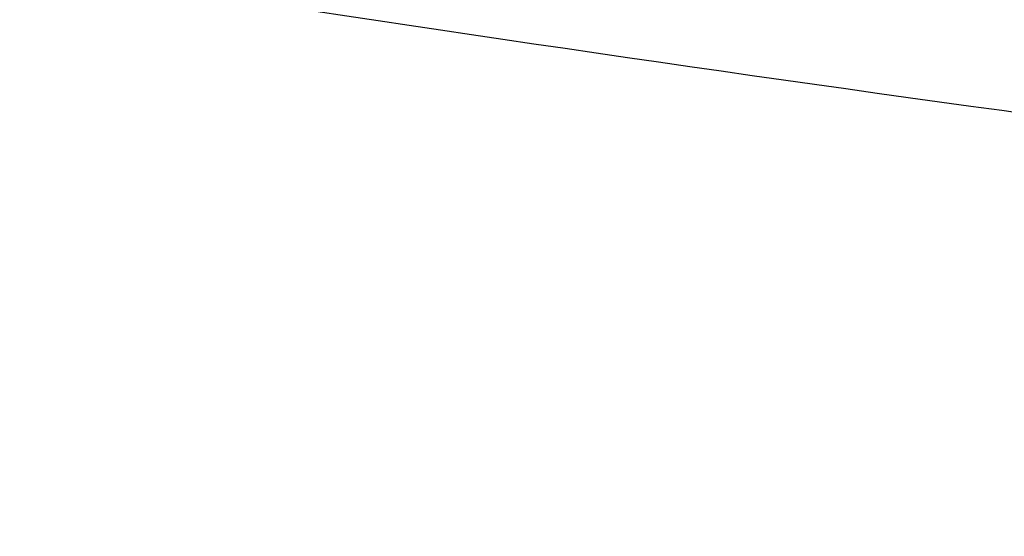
# Model space of a CAD drawing. Header units: millimetres. Extents: x -761 to -147, y -807 to -217.
# Tile 16 of 256: x -576.42 to -573.54, y -807.41 to -805.89. Entities that reach past the tile are written whole.
import ezdxf

# ---------------------------------------------------------------- set-up
doc = ezdxf.new("R2010")
doc.units = ezdxf.units.MM
doc.layers.add('Calque 16', color=7, linetype='Continuous', true_color=0x343231)

msp = doc.modelspace()

# ---------------------------------------------------------------- linework, layer by layer
at = {"layer": 'Calque 16'}
msp.add_open_spline([(-684.8248, -709.6354, -106.9067), (-683.9837, -712.583, -106.9067), (-682.4111, -717.4543, -106.9067), (-679.8521, -724.0693, -106.9067), (-677.4378, -729.5657, -106.9067), (-674.815, -734.8867, -106.9067), (-671.3292, -741.2375, -106.9067), (-667.4795, -747.3715, -106.9067), (-663.2912, -753.2482, -106.9067), (-658.4587, -759.4395, -106.9067), (-653.2302, -765.3021, -106.9067), (-647.6308, -770.8072, -106.9067), (-643.2582, -774.7468, -106.9067), (-638.7162, -778.4922, -106.9067), (-634.0123, -782.0387, -106.9067), (-629.1421, -785.3859, -106.9067), (-624.1199, -788.5232, -106.9067), (-619.4106, -791.184, -106.9067), (-615.4845, -793.2085, -106.9067), (-612.3968, -794.6964, -106.9067), (-608.0801, -796.6601, -106.9067), (-600.9414, -799.5545, -106.9067), (-590.7838, -802.8135, -106.9067), (-579.2353, -805.4281, -106.9067), (-567.5049, -807.0201, -106.9067), (-559.6244, -807.3922, -106.9067), (-555.6838, -807.4054, -106.9067)], degree=3, knots=[0, 0, 0, 0, 9.090336, 15.170538, 21.030045, 26.887306, 32.760036, 42.50917, 48.348452, 54.156036, 65.795503, 71.622637, 77.436572, 83.245869, 89.075922, 94.903661, 100.76606, 106.634187, 110.93853, 113.865824, 116.796461, 125.002474, 136.699646, 148.399455, 160.084923, 171.772051, 171.772051, 171.772051, 171.772051], dxfattribs=at)

doc.saveas('drawing.dxf')
